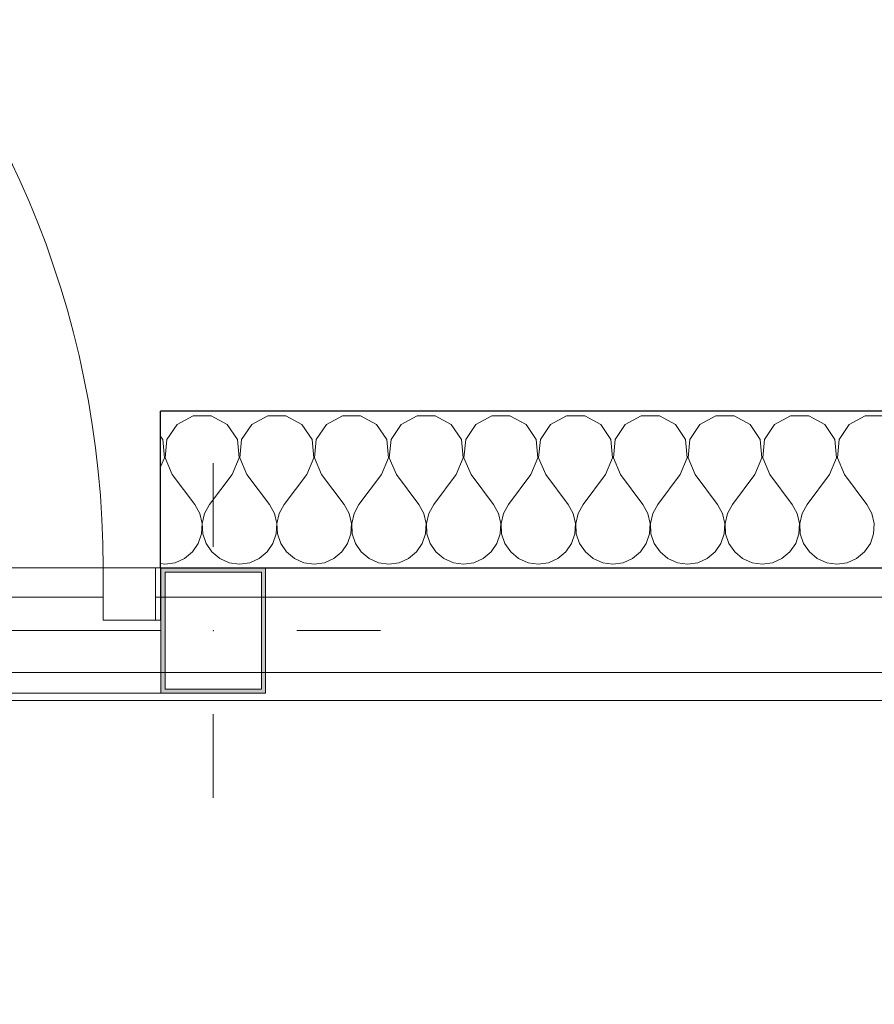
# Model space of a CAD drawing. Header units: millimetres. Extents: x -12989 to 357906, y -50379 to 30884.
# Tile 232 of 256: x 16361 to 17179, y 14433 to 15374. Entities that reach past the tile are written whole.
import ezdxf
from ezdxf.enums import TextEntityAlignment as Align

# ---------------------------------------------------------------- set-up
doc = ezdxf.new("R2010")
doc.units = ezdxf.units.MM
doc.header["$MEASUREMENT"] = 0
for name, pattern in [('Kropki i Kreski', [360, 180, -90, 0, -90]), ('Przerywana długa', [390, 250, -140]), ('Wipeout_Contour', [1000, 0, -1000])]:
    doc.linetypes.add(name, pattern=pattern)
for name, color, linetype in [('A__STROPY', 7, 'Continuous'), ('AS_Belki.Import IFC', 7, 'Continuous'), ('Nowe_A__SCIANY', 7, 'Continuous'), ('Nowe_A__STROPY', 7, 'Continuous'), ('Nowe_A_OZN_STREFY', 7, 'Continuous'), ('Nowe_A_WYM_ZEWNETRZNE', 7, 'Continuous'), ('Nowe_Drzwi Archicad', 7, 'Continuous'), ('Nowe_Warstwa IFC.Import IFC', 7, 'Continuous')]:
    doc.layers.add(name, color=color, linetype=linetype)
for name, color, linetype, lineweight in [('A__STROPY_Nr_pióra__89', 7, 'Continuous', 13), ('AS_Belki.Import IFC_Nr_pióra__1', 7, 'Continuous', 13), ('AS_Belki.Import IFC_Nr_pióra__20', 1, 'Continuous', 13), ('AS_Belki.Import IFC_Nr_pióra__69', 7, 'Continuous', 13), ('AS_Belki.Import IFC_Nr_pióra__90', 7, 'Continuous', 13), ('Nowe_A__SCIANY_Nr_pióra__27', 7, 'Continuous', 25), ('Nowe_A__STROPY_Nr_pióra__89', 7, 'Continuous', 13), ('Nowe_A_WYM_ZEWNETRZNE_Nr_pióra__1', 7, 'Continuous', 13), ('Nowe_A_WYM_ZEWNETRZNE_Nr_pióra__45', 7, 'Continuous', 15), ('Nowe_A_WYM_ZEWNETRZNE_Nr_pióra__85', 7, 'Continuous', 13), ('Nowe_Drzwi Archicad_Nr_pióra__23', 7, 'Continuous', 15), ('Nowe_Drzwi Archicad_Nr_pióra__27', 7, 'Continuous', 25), ('Nowe_Drzwi Archicad_Nr_pióra__3', 7, 'Continuous', 13), ('Nowe_Warstwa IFC.Import IFC_Nr_pióra__1', 7, 'Continuous', 13), ('Nowe_Warstwa IFC.Import IFC_Nr_pióra__4', 7, 'Continuous', 13)]:
    doc.layers.add(name, color=color, linetype=linetype, lineweight=lineweight)
doc.layers.add('Nowe_A__SCIANY_Nr_pióra__174', color=7, linetype='Continuous', lineweight=5, true_color=0x6a6a6a)
doc.styles.add('STYL_AUTOMATYCZNY_2', font='arial.ttf')
doc.styles.add('STYL_AUTOMATYCZNY_3', font='arial.ttf')
doc.dimstyles.new('STYL_AUTOMATYCZNY__1', dxfattribs={"dimtxt": 139.999998, "dimasz": 71.25, "dimexe": 0.18, "dimexo": 0.0625, "dimgap": 0, "dimtad": 1, "dimtih": 1, "dimtoh": 1, "dimdec": 0, "dimlfac": 0.1, "dimzin": 0, "dimdsep": 46, "dimtxsty": 'STYL_AUTOMATYCZNY_3', "dimblk": 'ARROWHEAD_6', "dimblk1": 'ARROWHEAD_6', "dimblk2": 'ARROWHEAD_6', "dimcen": 0.09, "dimse1": 1, "dimse2": 1, "dimclrd": 7, "dimclre": 7, "dimclrt": 7, "dimadec": 0, "dimazin": 0, "dimtfac": 1, "dimtdec": 4, "dimtmove": 0, "dimatfit": 3, "dimfxl": 0, "dimtolj": 1, "dimtzin": 0, "dimarcsym": 0})
doc.dimstyles.new('STYL_AUTOMATYCZNY__2', dxfattribs={"dimtxt": 139.999998, "dimasz": 71.25, "dimexe": 0.18, "dimexo": 0.0625, "dimgap": 0, "dimtad": 1, "dimdec": 0, "dimlfac": 0.1, "dimzin": 0, "dimdsep": 46, "dimtxsty": 'STYL_AUTOMATYCZNY_3', "dimblk": 'ARROWHEAD_6', "dimblk1": 'ARROWHEAD_6', "dimblk2": 'ARROWHEAD_6', "dimcen": 0.09, "dimse1": 1, "dimse2": 1, "dimclrd": 7, "dimclre": 7, "dimclrt": 7, "dimadec": 0, "dimazin": 0, "dimtfac": 1, "dimtdec": 4, "dimtmove": 0, "dimatfit": 3, "dimfxl": 0, "dimtolj": 1, "dimtzin": 0, "dimarcsym": 0})

# ---------------------------------------------------------------- blocks, each defined once
blk = doc.blocks.new('Strop_1_1', base_point=(-12989.28, -15342.71))
at = {"layer": 'Nowe_A__STROPY_Nr_pióra__89', "color": 7, "linetype": 'Continuous', "lineweight": 13, "flags": 128}
blk.add_lwpolyline([(-322.03, 14822.03), (36322.03, 14822.03), (36322.03, 177.97), (-322.03, 177.97)], close=True, dxfattribs=at)
blk = doc.blocks.new('Strop_2_1', base_point=(-220.02, 283.1))
at = {"layer": 'A__STROPY_Nr_pióra__89', "color": 7, "linetype": 'Continuous', "lineweight": 13, "flags": 128}
blk.add_lwpolyline([(-220.02, 283.1), (36170, 283.1), (36170, 14723.1), (-220.02, 14723.1)], close=True, dxfattribs=at)
blk = doc.blocks.new('*X44')
at = {"layer": 'Nowe_A__SCIANY_Nr_pióra__174', "color": 251, "linetype": 'Continuous', "lineweight": 5, "true_color": 0x6a6a6a}
for p, q in [((16527.02, 14995.35), (16511.68, 14987.13)), ((16544.41, 14995.35), (16527.02, 14995.35)), ((16559.75, 14987.13), (16544.41, 14995.35)), ((16598.44, 14995.35), (16583.11, 14987.13)), ((16615.84, 14995.35), (16598.44, 14995.35)), ((16631.17, 14987.13), (16615.84, 14995.35)), ((16669.87, 14995.35), (16654.54, 14987.13)), ((16687.27, 14995.35), (16669.87, 14995.35)), ((16702.6, 14987.13), (16687.27, 14995.35)), ((16741.3, 14995.35), (16725.97, 14987.13)), ((16758.7, 14995.35), (16741.3, 14995.35)), ((16774.03, 14987.13), (16758.7, 14995.35)), ((16812.73, 14995.35), (16797.4, 14987.13)), ((16830.13, 14995.35), (16812.73, 14995.35)), ((16845.46, 14987.13), (16830.13, 14995.35)), ((16884.16, 14995.35), (16868.83, 14987.13)), ((16901.56, 14995.35), (16884.16, 14995.35)), ((16916.89, 14987.13), (16901.56, 14995.35)), ((16955.59, 14995.35), (16940.25, 14987.13)), ((16972.98, 14995.35), (16955.59, 14995.35)), ((16988.32, 14987.13), (16972.98, 14995.35)), ((17027.02, 14995.35), (17011.68, 14987.13)), ((17044.41, 14995.35), (17027.02, 14995.35)), ((17059.75, 14987.13), (17044.41, 14995.35)), ((17098.44, 14995.35), (17083.11, 14987.13)), ((17115.84, 14995.35), (17098.44, 14995.35)), ((17131.17, 14987.13), (17115.84, 14995.35)), ((17169.87, 14995.35), (17154.54, 14987.13)), ((17187.27, 14995.35), (17169.87, 14995.35)), ((16511.68, 14987.13), (16502.05, 14972.65)), ((16569.38, 14972.65), (16559.75, 14987.13)), ((16583.11, 14987.13), (16573.48, 14972.65)), ((16640.81, 14972.65), (16631.17, 14987.13)), ((16654.54, 14987.13), (16644.91, 14972.65)), ((16712.23, 14972.65), (16702.6, 14987.13)), ((16725.97, 14987.13), (16716.34, 14972.65)), ((16783.66, 14972.65), (16774.03, 14987.13)), ((16797.4, 14987.13), (16787.77, 14972.65)), ((16855.09, 14972.65), (16845.46, 14987.13)), ((16868.83, 14987.13), (16859.19, 14972.65)), ((16926.52, 14972.65), (16916.89, 14987.13)), ((16940.25, 14987.13), (16930.62, 14972.65)), ((16997.95, 14972.65), (16988.32, 14987.13)), ((17011.68, 14987.13), (17002.05, 14972.65)), ((17069.38, 14972.65), (17059.75, 14987.13)), ((17083.11, 14987.13), (17073.48, 14972.65)), ((17140.81, 14972.65), (17131.17, 14987.13)), ((17154.54, 14987.13), (17144.91, 14972.65)), ((16497.95, 14972.65), (16495.99, 14975.6)), ((16499.59, 14955.33), (16497.95, 14972.65)), ((16502.05, 14972.65), (16500.41, 14955.33)), ((16571.02, 14955.33), (16569.38, 14972.65)), ((16573.48, 14972.65), (16571.84, 14955.33)), ((16642.45, 14955.33), (16640.81, 14972.65)), ((16644.91, 14972.65), (16643.27, 14955.33)), ((16713.88, 14955.33), (16712.23, 14972.65)), ((16716.34, 14972.65), (16714.69, 14955.33)), ((16785.31, 14955.33), (16783.66, 14972.65)), ((16787.77, 14972.65), (16786.12, 14955.33)), ((16856.73, 14955.33), (16855.09, 14972.65)), ((16859.19, 14972.65), (16857.55, 14955.33)), ((16928.16, 14955.33), (16926.52, 14972.65)), ((16930.62, 14972.65), (16928.98, 14955.33)), ((16999.59, 14955.33), (16997.95, 14972.65)), ((17002.05, 14972.65), (17000.41, 14955.33)), ((17071.02, 14955.33), (17069.38, 14972.65)), ((17073.48, 14972.65), (17071.84, 14955.33)), ((17142.45, 14955.33), (17140.81, 14972.65)), ((17144.91, 14972.65), (17143.27, 14955.33)), ((16495.99, 14946.74), (16499.59, 14955.33)), ((16500.41, 14955.33), (16507.14, 14939.29)), ((16564.29, 14939.29), (16571.02, 14955.33)), ((16571.84, 14955.33), (16578.57, 14939.29)), ((16635.71, 14939.29), (16642.45, 14955.33)), ((16643.27, 14955.33), (16650, 14939.29)), ((16707.14, 14939.29), (16713.88, 14955.33)), ((16714.69, 14955.33), (16721.43, 14939.29)), ((16778.57, 14939.29), (16785.31, 14955.33)), ((16786.12, 14955.33), (16792.86, 14939.29)), ((16850, 14939.29), (16856.73, 14955.33)), ((16857.55, 14955.33), (16864.29, 14939.29)), ((16921.43, 14939.29), (16928.16, 14955.33)), ((16928.98, 14955.33), (16935.71, 14939.29)), ((16992.86, 14939.29), (16999.59, 14955.33)), ((17000.41, 14955.33), (17007.14, 14939.29)), ((17064.29, 14939.29), (17071.02, 14955.33)), ((17071.84, 14955.33), (17078.57, 14939.29)), ((17135.71, 14939.29), (17142.45, 14955.33)), ((17143.27, 14955.33), (17150, 14939.29)), ((16507.14, 14939.29), (16528.57, 14910.71)), ((16564.29, 14939.29), (16542.86, 14910.71)), ((16578.57, 14939.29), (16600, 14910.71)), ((16635.71, 14939.29), (16614.29, 14910.71)), ((16650, 14939.29), (16671.43, 14910.71)), ((16707.14, 14939.29), (16685.71, 14910.71)), ((16721.43, 14939.29), (16742.86, 14910.71)), ((16778.57, 14939.29), (16757.14, 14910.71)), ((16792.86, 14939.29), (16814.29, 14910.71)), ((16850, 14939.29), (16828.57, 14910.71)), ((16864.29, 14939.29), (16885.71, 14910.71)), ((16921.43, 14939.29), (16900, 14910.71)), ((16935.71, 14939.29), (16957.14, 14910.71)), ((16992.86, 14939.29), (16971.43, 14910.71)), ((17007.14, 14939.29), (17028.57, 14910.71)), ((17064.29, 14939.29), (17042.86, 14910.71)), ((17078.57, 14939.29), (17100, 14910.71)), ((17135.71, 14939.29), (17114.29, 14910.71)), ((17150, 14939.29), (17171.43, 14910.71)), ((16533.34, 14902.09), (16528.57, 14910.71)), ((16542.86, 14910.71), (16538.09, 14902.09)), ((16604.77, 14902.09), (16600, 14910.71)), ((16614.29, 14910.71), (16609.52, 14902.09)), ((16676.2, 14902.09), (16671.43, 14910.71)), ((16685.71, 14910.71), (16680.95, 14902.09)), ((16747.63, 14902.09), (16742.86, 14910.71)), ((16757.14, 14910.71), (16752.37, 14902.09)), ((16819.05, 14902.09), (16814.29, 14910.71)), ((16828.57, 14910.71), (16823.8, 14902.09)), ((16890.48, 14902.09), (16885.71, 14910.71)), ((16900, 14910.71), (16895.23, 14902.09)), ((16961.91, 14902.09), (16957.14, 14910.71)), ((16971.43, 14910.71), (16966.66, 14902.09)), ((17033.34, 14902.09), (17028.57, 14910.71)), ((17042.86, 14910.71), (17038.09, 14902.09)), ((17104.77, 14902.09), (17100, 14910.71)), ((17114.29, 14910.71), (17109.52, 14902.09)), ((17176.2, 14902.09), (17171.43, 14910.71)), ((16535.57, 14892.49), (16533.34, 14902.09)), ((16538.09, 14902.09), (16535.86, 14892.49)), ((16607, 14892.49), (16604.77, 14902.09)), ((16609.52, 14902.09), (16607.29, 14892.49)), ((16678.43, 14892.49), (16676.2, 14902.09)), ((16680.95, 14902.09), (16678.72, 14892.49)), ((16749.86, 14892.49), (16747.63, 14902.09)), ((16752.37, 14902.09), (16750.14, 14892.49)), ((16821.28, 14892.49), (16819.05, 14902.09)), ((16823.8, 14902.09), (16821.57, 14892.49)), ((16892.71, 14892.49), (16890.48, 14902.09)), ((16895.23, 14902.09), (16893, 14892.49)), ((16964.14, 14892.49), (16961.91, 14902.09)), ((16966.66, 14902.09), (16964.43, 14892.49)), ((17035.57, 14892.49), (17033.34, 14902.09)), ((17038.09, 14902.09), (17035.86, 14892.49)), ((17107, 14892.49), (17104.77, 14902.09)), ((17109.52, 14902.09), (17107.29, 14892.49)), ((17178.43, 14892.49), (17176.2, 14902.09)), ((16535.09, 14882.65), (16535.57, 14892.49)), ((16535.86, 14892.49), (16536.34, 14882.65)), ((16606.52, 14882.65), (16607, 14892.49)), ((16607.29, 14892.49), (16607.76, 14882.65)), ((16677.95, 14882.65), (16678.43, 14892.49)), ((16678.72, 14892.49), (16679.19, 14882.65)), ((16749.38, 14882.65), (16749.86, 14892.49)), ((16750.14, 14892.49), (16750.62, 14882.65)), ((16820.81, 14882.65), (16821.28, 14892.49)), ((16821.57, 14892.49), (16822.05, 14882.65)), ((16892.24, 14882.65), (16892.71, 14892.49)), ((16893, 14892.49), (16893.48, 14882.65)), ((16963.66, 14882.65), (16964.14, 14892.49)), ((16964.43, 14892.49), (16964.91, 14882.65)), ((17035.09, 14882.65), (17035.57, 14892.49)), ((17035.86, 14892.49), (17036.34, 14882.65)), ((17106.52, 14882.65), (17107, 14892.49)), ((17107.29, 14892.49), (17107.76, 14882.65)), ((17177.95, 14882.65), (17178.43, 14892.49)), ((16531.94, 14873.31), (16535.09, 14882.65)), ((16536.34, 14882.65), (16539.48, 14873.31)), ((16603.37, 14873.31), (16606.52, 14882.65)), ((16607.76, 14882.65), (16610.91, 14873.31)), ((16674.8, 14873.31), (16677.95, 14882.65)), ((16679.19, 14882.65), (16682.34, 14873.31)), ((16746.23, 14873.31), (16749.38, 14882.65)), ((16750.62, 14882.65), (16753.77, 14873.31)), ((16817.66, 14873.31), (16820.81, 14882.65)), ((16822.05, 14882.65), (16825.2, 14873.31)), ((16889.09, 14873.31), (16892.24, 14882.65)), ((16893.48, 14882.65), (16896.63, 14873.31)), ((16960.52, 14873.31), (16963.66, 14882.65)), ((16964.91, 14882.65), (16968.06, 14873.31)), ((17031.94, 14873.31), (17035.09, 14882.65)), ((17036.34, 14882.65), (17039.48, 14873.31)), ((17103.37, 14873.31), (17106.52, 14882.65)), ((17107.76, 14882.65), (17110.91, 14873.31)), ((17174.8, 14873.31), (17177.95, 14882.65)), ((16526.36, 14865.19), (16531.94, 14873.31)), ((16539.48, 14873.31), (16545.07, 14865.19)), ((16597.79, 14865.19), (16603.37, 14873.31)), ((16610.91, 14873.31), (16616.49, 14865.19)), ((16669.22, 14865.19), (16674.8, 14873.31)), ((16682.34, 14873.31), (16687.92, 14865.19)), ((16740.65, 14865.19), (16746.23, 14873.31)), ((16753.77, 14873.31), (16759.35, 14865.19)), ((16812.08, 14865.19), (16817.66, 14873.31)), ((16825.2, 14873.31), (16830.78, 14865.19)), ((16883.51, 14865.19), (16889.09, 14873.31)), ((16896.63, 14873.31), (16902.21, 14865.19)), ((16954.93, 14865.19), (16960.52, 14873.31)), ((16968.06, 14873.31), (16973.64, 14865.19)), ((17026.36, 14865.19), (17031.94, 14873.31)), ((17039.48, 14873.31), (17045.07, 14865.19)), ((17097.79, 14865.19), (17103.37, 14873.31)), ((17110.91, 14873.31), (17116.49, 14865.19)), ((17169.22, 14865.19), (17174.8, 14873.31)), ((16518.78, 14858.91), (16526.36, 14865.19)), ((16545.07, 14865.19), (16552.65, 14858.91)), ((16590.2, 14858.91), (16597.79, 14865.19)), ((16616.49, 14865.19), (16624.08, 14858.91)), ((16661.63, 14858.91), (16669.22, 14865.19)), ((16687.92, 14865.19), (16695.51, 14858.91)), ((16733.06, 14858.91), (16740.65, 14865.19)), ((16759.35, 14865.19), (16766.94, 14858.91)), ((16804.49, 14858.91), (16812.08, 14865.19)), ((16830.78, 14865.19), (16838.37, 14858.91)), ((16875.92, 14858.91), (16883.51, 14865.19)), ((16902.21, 14865.19), (16909.8, 14858.91)), ((16947.35, 14858.91), (16954.93, 14865.19)), ((16973.64, 14865.19), (16981.22, 14858.91)), ((17018.78, 14858.91), (17026.36, 14865.19)), ((17045.07, 14865.19), (17052.65, 14858.91)), ((17090.2, 14858.91), (17097.79, 14865.19)), ((17116.49, 14865.19), (17124.08, 14858.91)), ((17161.63, 14858.91), (17169.22, 14865.19)), ((16495.99, 14854.13), (16500, 14853.57)), ((16500, 14853.57), (16509.76, 14854.93)), ((16509.76, 14854.93), (16518.78, 14858.91)), ((16552.65, 14858.91), (16561.67, 14854.93)), ((16561.67, 14854.93), (16571.43, 14853.57)), ((16571.43, 14853.57), (16581.19, 14854.93)), ((16581.19, 14854.93), (16590.2, 14858.91)), ((16624.08, 14858.91), (16633.1, 14854.93)), ((16633.1, 14854.93), (16642.86, 14853.57)), ((16642.86, 14853.57), (16652.62, 14854.93)), ((16652.62, 14854.93), (16661.63, 14858.91)), ((16695.51, 14858.91), (16704.53, 14854.93)), ((16704.53, 14854.93), (16714.29, 14853.57)), ((16714.29, 14853.57), (16724.05, 14854.93)), ((16724.05, 14854.93), (16733.06, 14858.91)), ((16766.94, 14858.91), (16775.95, 14854.93)), ((16775.95, 14854.93), (16785.71, 14853.57)), ((16785.71, 14853.57), (16795.47, 14854.93)), ((16795.47, 14854.93), (16804.49, 14858.91)), ((16838.37, 14858.91), (16847.38, 14854.93)), ((16847.38, 14854.93), (16857.14, 14853.57)), ((16857.14, 14853.57), (16866.9, 14854.93)), ((16866.9, 14854.93), (16875.92, 14858.91)), ((16909.8, 14858.91), (16918.81, 14854.93)), ((16918.81, 14854.93), (16928.57, 14853.57)), ((16928.57, 14853.57), (16938.33, 14854.93)), ((16938.33, 14854.93), (16947.35, 14858.91)), ((16981.22, 14858.91), (16990.24, 14854.93)), ((16990.24, 14854.93), (17000, 14853.57)), ((17000, 14853.57), (17009.76, 14854.93)), ((17009.76, 14854.93), (17018.78, 14858.91)), ((17052.65, 14858.91), (17061.67, 14854.93)), ((17061.67, 14854.93), (17071.43, 14853.57)), ((17071.43, 14853.57), (17081.19, 14854.93)), ((17081.19, 14854.93), (17090.2, 14858.91)), ((17124.08, 14858.91), (17133.1, 14854.93)), ((17133.1, 14854.93), (17142.86, 14853.57)), ((17142.86, 14853.57), (17152.62, 14854.93)), ((17152.62, 14854.93), (17161.63, 14858.91))]:
    blk.add_line(p, q, dxfattribs=at)
blk = doc.blocks.new('WSC Drzwi 26[9]_1')
at = {"layer": 'Nowe_Drzwi Archicad_Nr_pióra__23', "color": 7, "linetype": 'Continuous', "lineweight": 15}
blk.add_line((16495.98, 14850), (16495.98, 14800), dxfattribs=at)
at = {"layer": 'Nowe_Drzwi Archicad_Nr_pióra__27', "color": 7, "linetype": 'Continuous', "lineweight": 25}
blk.add_line((16495.98, 14850), (16495.98, 15000), dxfattribs=at)
at = {"layer": 'Nowe_Drzwi Archicad_Nr_pióra__3', "color": 7, "linetype": 'Continuous', "lineweight": 13}
blk.add_arc((15540.98, 14850), 900, 0, 90, dxfattribs=at)
at = {"color": 254, "linetype": 'Wipeout_Contour', "lineweight": 0, "ltscale": 88625.945281}
blk.add_wipeout([(16490.98, 14800), (16490.98, 14850), (16440.98, 14850), (16440.98, 14800)], dxfattribs=at).dxf.layer = 'Nowe_Drzwi Archicad'
at = {"layer": 'Nowe_Drzwi Archicad_Nr_pióra__23', "color": 7, "linetype": 'Continuous', "lineweight": 15}
for p, q in [((16440.98, 14800), (16440.98, 14850)), ((16440.98, 14850), (16490.98, 14850)), ((16490.98, 14850), (16495.98, 14850)), ((16490.98, 14850), (16490.98, 14800)), ((16490.98, 14800), (16440.98, 14800)), ((16490.98, 14800), (16495.98, 14800))]:
    blk.add_line(p, q, dxfattribs=at)
blk = doc.blocks.new('Ściana_3_1', base_point=(36350, 14850))
at = {"color": 254, "linetype": 'Wipeout_Contour', "lineweight": 0, "ltscale": 93471.808447}
blk.add_wipeout([(16495.98, 14850), (19416.67, 14850), (19416.67, 15000), (16495.98, 15000)], dxfattribs=at).dxf.layer = 'Nowe_A__SCIANY'
at = {"layer": 'Nowe_A__SCIANY', "color": 7, "lineweight": 25}
blk.add_blockref('*X44', (0, 0), dxfattribs=at)
at = {"color": 254, "linetype": 'Wipeout_Contour', "lineweight": 0, "ltscale": 87506.681199}
blk.add_wipeout([(15485.98, 14850), (16495.98, 14850), (16495.98, 15000), (15485.98, 15000)], dxfattribs=at).dxf.layer = 'Nowe_A__SCIANY'
at = {"layer": 'Nowe_A__SCIANY_Nr_pióra__27', "color": 7, "linetype": 'Continuous', "lineweight": 25}
blk.add_line((16495.98, 14850), (16495.98, 15000), dxfattribs=at)
at = {"layer": 'Nowe_A__SCIANY_Nr_pióra__27', "color": 7, "linetype": 'Continuous', "lineweight": 25, "flags": 128}
for points in [[(19416.67, 15000), (16495.98, 15000)], [(16495.98, 14850), (19416.67, 14850)]]:
    blk.add_lwpolyline(points, dxfattribs=at)
at = {"layer": 'Nowe_Drzwi Archicad', "color": 7, "linetype": 'Continuous', "lineweight": 13}
blk.add_blockref('WSC Drzwi 26[9]_1', (0, 0), dxfattribs=at)
blk = doc.blocks.new('Słup_25_1', base_point=(16546.34, 14790))
at = {"layer": 'AS_Belki.Import IFC', "linetype": 'Continuous', "lineweight": 0, "true_color": 0x000000}
h = blk.add_hatch(color=18, dxfattribs=at)
h.paths.add_polyline_path([(16496.34, 14730), (16596.34, 14730), (16596.34, 14850), (16496.34, 14850)])
h.paths.add_polyline_path([(16592.34, 14734), (16500.34, 14734), (16500.34, 14846), (16592.34, 14846)], flags=0)
at = {"layer": 'AS_Belki.Import IFC_Nr_pióra__1', "color": 7, "linetype": 'Continuous', "lineweight": 13, "flags": 128}
blk.add_lwpolyline([(16496.34, 14850), (16496.34, 14730), (16596.34, 14730), (16596.34, 14850)], dxfattribs=at)
blk.add_lwpolyline([(16592.34, 14734), (16500.34, 14734), (16500.34, 14846), (16592.34, 14846)], close=True, dxfattribs=at)
at = {"layer": 'AS_Belki.Import IFC_Nr_pióra__20', "color": 1, "linetype": 'Continuous', "lineweight": 13}
for p, q in [((16546.34, 14870), (16546.34, 14950)), ((16466.34, 14790), (16386.34, 14790)), ((16626.34, 14790), (16706.34, 14790)), ((16546.34, 14710), (16546.34, 14630))]:
    blk.add_line(p, q, dxfattribs=at)
blk.add_point((16546.34, 14790), dxfattribs=at)
blk = doc.blocks.new('Standardowy znacznik osi[96]_1', base_point=(-2344.56, 14750))
at = {"layer": 'Nowe_Warstwa IFC.Import IFC_Nr_pióra__4', "color": 7, "linetype": 'Continuous', "lineweight": 13}
blk.add_line((-2344.56, 14750), (39576.75, 14750), dxfattribs=at)
at = {"layer": 'Nowe_Warstwa IFC.Import IFC_Nr_pióra__1', "color": 7, "lineweight": 13, "style": 'STYL_AUTOMATYCZNY_2'}
for tag, p in [('AC_MarkerText_1_0', (-2594.56, 14837.5)), ('AC_MarkerText_1_1', (39826.75, 14837.5))]:
    blk.add_attdef(tag, text='', height=175, dxfattribs=at).set_placement(p, align=Align.TOP_CENTER)
blk = doc.blocks.new('Belka_41_1', base_point=(16496.34, 14790))
at = {"layer": 'AS_Belki.Import IFC_Nr_pióra__69', "color": 7, "linetype": 'Kropki i Kreski', "lineweight": 13}
blk.add_line((16496.34, 14790), (15486.34, 14790), dxfattribs=at)
at = {"layer": 'AS_Belki.Import IFC_Nr_pióra__90', "color": 7, "linetype": 'Przerywana długa', "lineweight": 13}
for p, q in [((16496.34, 14850), (15486.34, 14850)), ((15486.34, 14850), (15486.34, 14730)), ((16496.34, 14850), (16496.34, 14730)), ((16496.34, 14730), (15486.34, 14730))]:
    blk.add_line(p, q, dxfattribs=at)
blk = doc.blocks.new('*D264')
at = {"layer": 'Nowe_A_WYM_ZEWNETRZNE_Nr_pióra__45', "color": 7, "linetype": 'Continuous', "lineweight": 15}
for p, q in [((5753.24, 15842.65), (5678.24, 15767.65)), ((36387.5, 15842.65), (36312.5, 15767.65))]:
    blk.add_line(p, q, dxfattribs=at)
at = {"layer": 'Nowe_A_WYM_ZEWNETRZNE_Nr_pióra__85', "color": 7, "linetype": 'Continuous', "lineweight": 13}
for p, q in [((5715.74, 15734.83), (5715.74, 15875.46)), ((36350, 15734.83), (36350, 15875.46)), ((5715.74, 15805.15), (36350, 15805.15))]:
    blk.add_line(p, q, dxfattribs=at)
at = {"layer": 'Nowe_A_WYM_ZEWNETRZNE_Nr_pióra__1', "color": 7, "lineweight": 13, "char_height": 140, "attachment_point": 7, "style": 'STYL_AUTOMATYCZNY_3'}
for s, insert in [('\\A1;{\\pql;\\fArial|b0|i0|c238|p0;\\W1.000000;3\xa0063}', (20685.85, 15833.15)), ('\\A1;{\\pql;\\fArial|b0|i0|c238|p0;\\W1.000000;15}', (36098.94, 15833.15))]:
    blk.add_mtext(s, dxfattribs=dict(at, insert=insert))
blk = doc.blocks.new('ARROWHEAD_6')
at = {"color": 0, "linetype": 'Continuous', "lineweight": 0}
for p, q in [((-0.5, -0.5), (0.5, 0.5)), ((0, 0), (-1, 0))]:
    blk.add_line(p, q, dxfattribs=at)
blk = doc.blocks.new('*D272')
at = {"layer": 'Nowe_A_WYM_ZEWNETRZNE_Nr_pióra__45', "color": 7, "linetype": 'Continuous', "lineweight": 15}
blk.add_line((-1341.01, 14887.5), (-1266.01, 14812.5), dxfattribs=at)
at = {"layer": 'Nowe_A_WYM_ZEWNETRZNE_Nr_pióra__85', "color": 7, "linetype": 'Continuous', "lineweight": 13}
for p, q in [((-1303.51, 14850), (-1303.51, 15000)), ((-1233.2, 14850), (-1373.83, 14850))]:
    blk.add_line(p, q, dxfattribs=at)
blk = doc.blocks.new('*D273')
at = {"layer": 'Nowe_A_WYM_ZEWNETRZNE_Nr_pióra__45', "color": 7, "linetype": 'Continuous', "lineweight": 15}
for p, q in [((-1266.01, 14962.5), (-1341.01, 15037.5)), ((-1341.01, 14887.5), (-1266.01, 14812.5))]:
    blk.add_line(p, q, dxfattribs=at)
at = {"layer": 'Nowe_A_WYM_ZEWNETRZNE_Nr_pióra__85', "color": 7, "linetype": 'Continuous', "lineweight": 13}
for p, q in [((-1303.51, 15000), (-1303.51, 15056.25)), ((-1233.2, 15000), (-1373.83, 15000)), ((-1303.51, 14850), (-1303.51, 15000))]:
    blk.add_line(p, q, dxfattribs=at)
blk = doc.blocks.new('*D287')
at = {"layer": 'Nowe_A_WYM_ZEWNETRZNE_Nr_pióra__45', "color": 7, "linetype": 'Continuous', "lineweight": 15}
for p, q in [((15523.48, 16092.65), (15448.48, 16017.65)), ((16533.48, 16092.65), (16458.48, 16017.65))]:
    blk.add_line(p, q, dxfattribs=at)
at = {"layer": 'Nowe_A_WYM_ZEWNETRZNE_Nr_pióra__85', "color": 7, "linetype": 'Continuous', "lineweight": 13}
for p, q in [((15485.98, 15984.83), (15485.98, 16125.46)), ((16495.98, 15984.83), (16495.98, 16125.46)), ((15485.98, 16055.15), (16495.98, 16055.15))]:
    blk.add_line(p, q, dxfattribs=at)
at = {"layer": 'Nowe_A_WYM_ZEWNETRZNE_Nr_pióra__1', "color": 7, "lineweight": 13, "insert": (15830.81, 16083.15), "char_height": 140, "attachment_point": 7, "style": 'STYL_AUTOMATYCZNY_3'}
blk.add_mtext('\\A1;{\\pql;\\fArial|b0|i0|c238|p0;\\W1.000000;101}', dxfattribs=at)
blk = doc.blocks.new('*D288')
at = {"layer": 'Nowe_A_WYM_ZEWNETRZNE_Nr_pióra__45', "color": 7, "linetype": 'Continuous', "lineweight": 15}
for p, q in [((16533.48, 16092.65), (16458.48, 16017.65)), ((19454.17, 16092.65), (19379.17, 16017.65))]:
    blk.add_line(p, q, dxfattribs=at)
at = {"layer": 'Nowe_A_WYM_ZEWNETRZNE_Nr_pióra__85', "color": 7, "linetype": 'Continuous', "lineweight": 13}
for p, q in [((16495.98, 15984.83), (16495.98, 16125.46)), ((19416.67, 15984.83), (19416.67, 16125.46)), ((16495.98, 16055.15), (19416.67, 16055.15))]:
    blk.add_line(p, q, dxfattribs=at)
at = {"layer": 'Nowe_A_WYM_ZEWNETRZNE_Nr_pióra__1', "color": 7, "lineweight": 13, "insert": (17796.15, 16083.15), "char_height": 140, "attachment_point": 7, "style": 'STYL_AUTOMATYCZNY_3'}
blk.add_mtext('\\A1;{\\pql;\\fArial|b0|i0|c238|p0;\\W1.000000;292}', dxfattribs=at)
blk = doc.blocks.new('*D301')
at = {"layer": 'Nowe_A_WYM_ZEWNETRZNE_Nr_pióra__45', "color": 7, "linetype": 'Continuous', "lineweight": 15}
for p, q in [((-462.5, 16592.65), (-537.5, 16517.65)), ((36462.5, 16517.65), (36537.5, 16592.65))]:
    blk.add_line(p, q, dxfattribs=at)
at = {"layer": 'Nowe_A_WYM_ZEWNETRZNE_Nr_pióra__85', "color": 7, "linetype": 'Continuous', "lineweight": 13}
for p, q in [((-500, 16484.83), (-500, 16625.46)), ((36500, 16484.83), (36500, 16625.46)), ((-556.25, 16555.15), (-500, 16555.15)), ((-500, 16555.15), (36500, 16555.15)), ((36500, 16555.15), (36556.25, 16555.15))]:
    blk.add_line(p, q, dxfattribs=at)
at = {"layer": 'Nowe_A_WYM_ZEWNETRZNE_Nr_pióra__1', "color": 7, "lineweight": 13, "insert": (17759.77, 16583.15), "char_height": 140, "attachment_point": 7, "style": 'STYL_AUTOMATYCZNY_3'}
blk.add_mtext('\\A1;{\\pql;\\fArial|b0|i0|c238|p0;\\W1.000000;3\xa0700}', dxfattribs=at)
blk = doc.blocks.new('*D404')
at = {"layer": 'Nowe_A_WYM_ZEWNETRZNE_Nr_pióra__45', "color": 7, "linetype": 'Continuous', "lineweight": 15}
for p, q in [((1158.87, 14887.5), (1233.87, 14812.5)), ((1158.87, 7037.35), (1233.87, 6962.35))]:
    blk.add_line(p, q, dxfattribs=at)
at = {"layer": 'Nowe_A_WYM_ZEWNETRZNE_Nr_pióra__85', "color": 7, "linetype": 'Continuous', "lineweight": 13}
for p, q in [((1266.69, 14850), (1126.06, 14850)), ((1196.37, 6999.85), (1196.37, 14850)), ((1266.69, 6999.85), (1126.06, 6999.85))]:
    blk.add_line(p, q, dxfattribs=at)
at = {"layer": 'Nowe_A_WYM_ZEWNETRZNE_Nr_pióra__1', "color": 7, "lineweight": 13, "char_height": 140, "attachment_point": 7, "rotation": 90, "style": 'STYL_AUTOMATYCZNY_3'}
for s, insert in [('\\A1;{\\pql;\\fArial|b0|i0|c238|p0;\\W1.000000;15}', (1168.37, 14598.94)), ('\\A1;{\\pql;\\fArial|b0|i0|c238|p0;\\W1.000000;785}', (1168.37, 10657.97))]:
    blk.add_mtext(s, dxfattribs=dict(at, insert=insert))
blk = doc.blocks.new('*D405')
at = {"layer": 'Nowe_A_WYM_ZEWNETRZNE_Nr_pióra__45', "color": 7, "linetype": 'Continuous', "lineweight": 15}
for p, q in [((1233.873998, 14962.5), (1158.873998, 15037.5)), ((1158.873998, 14887.5), (1233.873998, 14812.5))]:
    blk.add_line(p, q, dxfattribs=at)
at = {"layer": 'Nowe_A_WYM_ZEWNETRZNE_Nr_pióra__85', "color": 7, "linetype": 'Continuous', "lineweight": 13}
for p, q in [((1196.373998, 15000), (1196.373998, 15056.25)), ((1266.686498, 15000), (1126.061498, 15000)), ((1196.373998, 14850), (1196.373998, 15000)), ((1266.686498, 14850), (1126.061498, 14850))]:
    blk.add_line(p, q, dxfattribs=at)

msp = doc.modelspace()

# ---------------------------------------------------------------- linework, layer by layer
at = {"layer": 'Nowe_A_OZN_STREFY', "color": 7, "linetype": 'Continuous', "lineweight": 0, "true_color": 0xffffff, "flags": 128}
msp.add_lwpolyline([(22665.84, 14850), (19415.84, 14850), (19415.84, 14730), (19315.84, 14730), (19315.84, 14850), (16596.34, 14850), (16596.34, 14730), (16496.34, 14730), (16496.34, 14850), (15486.34, 14850), (15486.34, 14730), (15386.34, 14730), (15386.34, 14850), (5715.74, 14850)], dxfattribs=at)

# ---------------------------------------------------------------- block references
at = {"layer": 'A__STROPY', "color": 7, "linetype": 'Continuous', "lineweight": 13}
msp.add_blockref('Strop_2_1', (-220.02, 283.1), dxfattribs=at)
at = {"layer": 'Nowe_A__STROPY', "color": 7, "linetype": 'Continuous', "lineweight": 13}
msp.add_blockref('Strop_1_1', (-12989.28, -15342.71), dxfattribs=at)

# ---------------------------------------------------------------- next in the draw order: block references
at = {"layer": 'Nowe_A__SCIANY', "color": 7, "lineweight": 25}
msp.add_blockref('Ściana_3_1', (36350, 14850), dxfattribs=at)

# ---------------------------------------------------------------- next in the draw order: block references
at = {"layer": 'AS_Belki.Import IFC', "color": 7, "lineweight": 25}
msp.add_blockref('Słup_25_1', (16546.34, 14790), dxfattribs=at)
at = {"layer": 'AS_Belki.Import IFC', "color": 7, "lineweight": 13}
msp.add_blockref('Belka_41_1', (16496.34, 14790), dxfattribs=at)
at = {"layer": 'Nowe_Warstwa IFC.Import IFC', "color": 7, "linetype": 'Continuous', "lineweight": 13}
msp.add_blockref('Standardowy znacznik osi[96]_1', (-2344.56, 14750), dxfattribs=at)

# ---------------------------------------------------------------- next in the draw order: dimensions: what is measured, and where the dimension line sits
at = {"layer": 'Nowe_A_WYM_ZEWNETRZNE', "color": 7, "linetype": 'Continuous', "lineweight": 13}
for base, p1, p2, picture, middle in [((36500, 16555.15), (-500, 15000), (36500, 15000), '*D301', (17999.92, 16653.15)), ((16495.98, 16055.15), (15485.98, 14850), (16495.98, 14850), '*D287', (15990.63, 16153.15)), ((19416.67, 16055.15), (16495.98, 14850), (19416.67, 15000), '*D288', (17955.97, 16153.15)), ((36350, 15805.15), (5715.74, 7500), (36350, 14850), '*D264', (20926.01, 15903.15))]:
    dim = msp.add_linear_dim(base=base, p1=p1, p2=p2, dimstyle='STYL_AUTOMATYCZNY__1', dxfattribs=at)
    dim.commit()
    dim.dimension.update_dxf_attribs({"geometry": picture, "text_midpoint": middle, "dimtype": 160})
for base, p1, p2, picture, middle in [((-1303.51, 15000), (18000, 14850), (18000, 15000), '*D273', (-1401.51, 14705.48)), ((1196.37, 15000), (18000, 14850), (18000, 15000), '*D405', (1098.37, 14705.48)), ((-1303.51453594, 14850), (-350, 14850), (18000, 14850), '*D272', (-1401.51453487, 14849.88141735)), ((1196.37, 14850), (2607.87, 6999.85), (18000, 14850), '*D404', (1098.37, 10817.79))]:
    dim = msp.add_linear_dim(base=base, p1=p1, p2=p2, angle=90, dimstyle='STYL_AUTOMATYCZNY__2', dxfattribs=at)
    dim.commit()
    dim.dimension.update_dxf_attribs({"geometry": picture, "text_midpoint": middle, "dimtype": 160, "text_rotation": 90})

doc.saveas('drawing.dxf')
